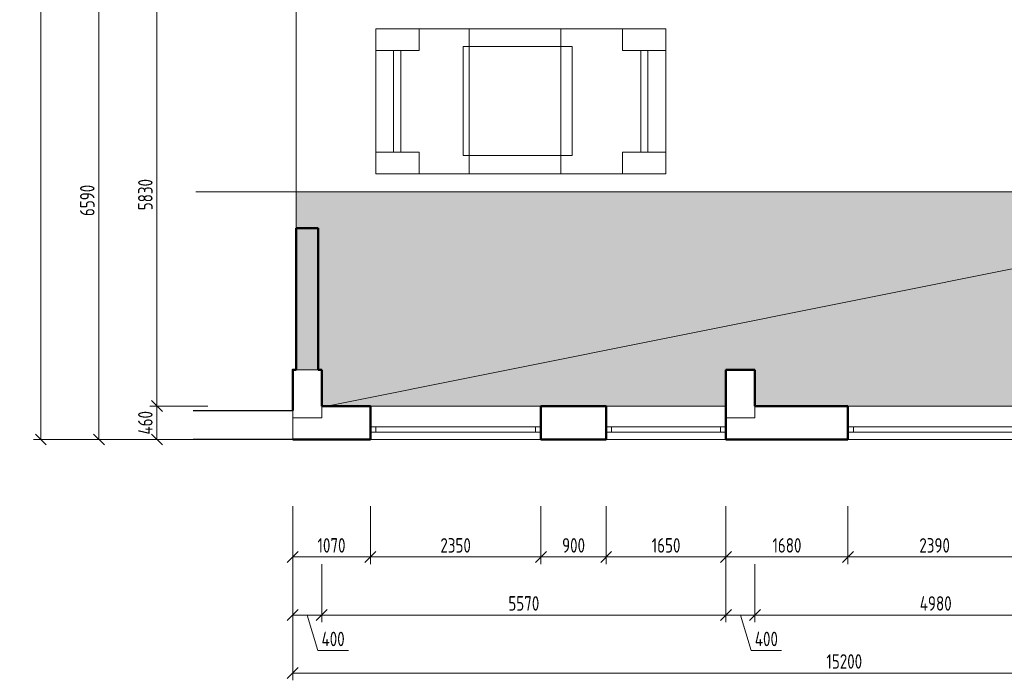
# Model space of a CAD drawing. Header units: millimetres. Extents: x 5450 to 824849, y -109713 to 33478.
# Tile 3 of 21: x 726674 to 740240, y -83835 to -74729. Entities that reach past the tile are written whole.
import ezdxf

# ---------------------------------------------------------------- set-up
doc = ezdxf.new("R2010")
doc.units = ezdxf.units.MM
doc.layers.get('Defpoints').update_dxf_attribs({"color": 8})
for name, color, linetype, lineweight, true_color in [('B_pohled', 7, 'Continuous', 18, 0xe07000), ('B_rozhraní', 7, 'Continuous', 13, 0xe07000), ('B_výplně otvorů', 7, 'Continuous', 18, 0xe07000), ('B_řez', 7, 'Continuous', 50, 0xe07000), ('B_šrafy', 7, 'Continuous', 5, 0xe07000)]:
    doc.layers.add(name, color=color, linetype=linetype, lineweight=lineweight, true_color=true_color)
for name, color, linetype, lineweight in [('S_kóty_100', 162, 'Continuous', 13), ('S_tenká', 120, 'Continuous', 18), ('S_tlustá', 220, 'Continuous', 25)]:
    doc.layers.add(name, color=color, linetype=linetype, lineweight=lineweight)
doc.styles.get("Standard").update_dxf_attribs({"font": 'isocpeur.ttf', "width": 0.75})
doc.dimstyles.new('M 1-100', dxfattribs={"dimscale": 100, "dimtxt": 2, "dimasz": 1.5, "dimexe": 1, "dimexo": 3, "dimgap": 0.6, "dimtad": 1, "dimdec": 0, "dimrnd": 5, "dimdsep": 46, "dimtxsty": 'Standard', "dimblk": 'OBLIQUE', "dimcen": 0.09, "dimclrd": 256, "dimclre": 256, "dimclrt": 256, "dimadec": 0, "dimazin": 0, "dimtfac": 1, "dimtdec": 0, "dimtmove": 1, "dimatfit": 3, "dimldrblk": 'OBLIQUE', "dimfxl": 0, "dimtolj": 1, "dimtzin": 0, "dimlwd": -1, "dimlwe": -1, "dimarcsym": 0})

# ---------------------------------------------------------------- blocks, each defined once
blk = doc.blocks.new('*U13')
at = {"color": 0}
for p, q in [((0, 75), (2350, 75)), ((0, 75), (0, 0)), ((0, 0), (2350, 0)), ((75, 75), (75, 0)), ((2275, 0), (2275, 75)), ((2350, 0), (2350, 75))]:
    blk.add_line(p, q, dxfattribs=at)
blk = doc.blocks.new('*U14')
at = {"color": 0}
for p, q in [((0, 75), (1650, 75)), ((0, 75), (0, 0)), ((0, 0), (1650, 0)), ((75, 75), (75, 0)), ((1575, 0), (1575, 75)), ((1650, 0), (1650, 75))]:
    blk.add_line(p, q, dxfattribs=at)
blk = doc.blocks.new('*U15')
at = {"color": 0}
for p, q in [((0, 75), (2390, 75)), ((0, 75), (0, 0)), ((0, 0), (2390, 0)), ((75, 75), (75, 0)), ((2315, 0), (2315, 75)), ((2390, 0), (2390, 75))]:
    blk.add_line(p, q, dxfattribs=at)
blk = doc.blocks.new('_Oblique')
at = {"color": 0, "linetype": 'ByBlock', "lineweight": -2}
blk.add_line((-0.5, -0.5), (0.5, 0.5), dxfattribs=at)
blk = doc.blocks.new('*D201')
at = {"layer": 'Defpoints', "color": 0, "lineweight": 18, "transparency": 16777216}
for p in [(738085, -80515), (740475, -80515), (738085, -82135)]:
    blk.add_point(p, dxfattribs=at)
at = {"layer": 'S_kóty_100', "transparency": 16777216}
for p, q in [((738085, -81435), (738085, -82235)), ((740475, -81435), (740475, -82235)), ((740475, -82135), (738085, -82135))]:
    blk.add_line(p, q, dxfattribs=at)
at = {"layer": 'S_kóty_100', "transparency": 16777216, "xscale": 150, "yscale": 150, "zscale": 150, "rotation": 180}
blk.add_blockref('_Oblique', (738085, -82135), dxfattribs=at)
at = {"layer": 'S_kóty_100', "transparency": 16777216, "xscale": 150, "yscale": 150, "zscale": 150}
blk.add_blockref('_Oblique', (740475, -82135), dxfattribs=at)
at = {"layer": 'S_kóty_100', "transparency": 16777216, "insert": (739280, -81975), "char_height": 200, "attachment_point": 5}
blk.add_mtext('\\A1;2390', dxfattribs=at)
blk = doc.blocks.new('*D38')
at = {"layer": 'Defpoints', "color": 0, "lineweight": 18, "transparency": 16777216}
for p in [(736405, -80515), (738085, -80515), (736405, -82135)]:
    blk.add_point(p, dxfattribs=at)
at = {"layer": 'S_kóty_100', "transparency": 16777216}
for p, q in [((736405, -81435), (736405, -82235)), ((738085, -81435), (738085, -82235)), ((738085, -82135), (736405, -82135))]:
    blk.add_line(p, q, dxfattribs=at)
at = {"layer": 'S_kóty_100', "transparency": 16777216, "xscale": 150, "yscale": 150, "zscale": 150, "rotation": 180}
blk.add_blockref('_Oblique', (736405, -82135), dxfattribs=at)
at = {"layer": 'S_kóty_100', "transparency": 16777216, "xscale": 150, "yscale": 150, "zscale": 150}
blk.add_blockref('_Oblique', (738085, -82135), dxfattribs=at)
at = {"layer": 'S_kóty_100', "transparency": 16777216, "insert": (737245, -81975), "char_height": 200, "attachment_point": 5}
blk.add_mtext('\\A1;1680', dxfattribs=at)
blk = doc.blocks.new('*D39')
at = {"layer": 'Defpoints', "color": 0, "lineweight": 18, "transparency": 16777216}
for p in [(734755, -80515), (736405, -80515), (734755, -82135)]:
    blk.add_point(p, dxfattribs=at)
at = {"layer": 'S_kóty_100', "transparency": 16777216}
for p, q in [((734755, -81435), (734755, -82235)), ((736405, -81435), (736405, -82235)), ((736405, -82135), (734755, -82135))]:
    blk.add_line(p, q, dxfattribs=at)
at = {"layer": 'S_kóty_100', "transparency": 16777216, "xscale": 150, "yscale": 150, "zscale": 150, "rotation": 180}
blk.add_blockref('_Oblique', (734755, -82135), dxfattribs=at)
at = {"layer": 'S_kóty_100', "transparency": 16777216, "xscale": 150, "yscale": 150, "zscale": 150}
blk.add_blockref('_Oblique', (736405, -82135), dxfattribs=at)
at = {"layer": 'S_kóty_100', "transparency": 16777216, "insert": (735580, -81975), "char_height": 200, "attachment_point": 5}
blk.add_mtext('\\A1;1650', dxfattribs=at)
blk = doc.blocks.new('*D40')
at = {"layer": 'Defpoints', "color": 0, "lineweight": 18, "transparency": 16777216}
for p in [(733855, -80515), (734755, -80515), (733855, -82135)]:
    blk.add_point(p, dxfattribs=at)
at = {"layer": 'S_kóty_100', "transparency": 16777216}
for p, q in [((733855, -81435), (733855, -82235)), ((734755, -81435), (734755, -82235)), ((734755, -82135), (733855, -82135))]:
    blk.add_line(p, q, dxfattribs=at)
at = {"layer": 'S_kóty_100', "transparency": 16777216, "xscale": 150, "yscale": 150, "zscale": 150, "rotation": 180}
blk.add_blockref('_Oblique', (733855, -82135), dxfattribs=at)
at = {"layer": 'S_kóty_100', "transparency": 16777216, "xscale": 150, "yscale": 150, "zscale": 150}
blk.add_blockref('_Oblique', (734755, -82135), dxfattribs=at)
at = {"layer": 'S_kóty_100', "transparency": 16777216, "insert": (734305, -81975), "char_height": 200, "attachment_point": 5}
blk.add_mtext('\\A1;900', dxfattribs=at)
blk = doc.blocks.new('*D202')
at = {"layer": 'Defpoints', "color": 0, "lineweight": 18, "transparency": 16777216}
for p in [(731505, -80515), (733855, -80515), (731505, -82135)]:
    blk.add_point(p, dxfattribs=at)
at = {"layer": 'S_kóty_100', "transparency": 16777216}
for p, q in [((731505, -81435), (731505, -82235)), ((733855, -81435), (733855, -82235)), ((733855, -82135), (731505, -82135))]:
    blk.add_line(p, q, dxfattribs=at)
at = {"layer": 'S_kóty_100', "transparency": 16777216, "xscale": 150, "yscale": 150, "zscale": 150, "rotation": 180}
blk.add_blockref('_Oblique', (731505, -82135), dxfattribs=at)
at = {"layer": 'S_kóty_100', "transparency": 16777216, "xscale": 150, "yscale": 150, "zscale": 150}
blk.add_blockref('_Oblique', (733855, -82135), dxfattribs=at)
at = {"layer": 'S_kóty_100', "transparency": 16777216, "insert": (732680, -81975), "char_height": 200, "attachment_point": 5}
blk.add_mtext('\\A1;2350', dxfattribs=at)
blk = doc.blocks.new('*D203')
at = {"layer": 'Defpoints', "color": 0, "lineweight": 18, "transparency": 16777216}
for p in [(730435, -80515), (731505, -80515), (730435, -82135)]:
    blk.add_point(p, dxfattribs=at)
at = {"layer": 'S_kóty_100', "transparency": 16777216}
for p, q in [((730435, -81435), (730435, -82235)), ((731505, -81435), (731505, -82235)), ((731505, -82135), (730435, -82135))]:
    blk.add_line(p, q, dxfattribs=at)
at = {"layer": 'S_kóty_100', "transparency": 16777216, "xscale": 150, "yscale": 150, "zscale": 150, "rotation": 180}
blk.add_blockref('_Oblique', (730435, -82135), dxfattribs=at)
at = {"layer": 'S_kóty_100', "transparency": 16777216, "xscale": 150, "yscale": 150, "zscale": 150}
blk.add_blockref('_Oblique', (731505, -82135), dxfattribs=at)
at = {"layer": 'S_kóty_100', "transparency": 16777216, "insert": (730970, -81975), "char_height": 200, "attachment_point": 5}
blk.add_mtext('\\A1;1070', dxfattribs=at)
blk = doc.blocks.new('*D204')
at = {"layer": 'Defpoints', "color": 0, "lineweight": 18, "transparency": 16777216}
for p in [(730835, -80055), (730435, -80515), (730435, -82935)]:
    blk.add_point(p, dxfattribs=at)
at = {"layer": 'S_kóty_100', "transparency": 16777216}
for p, q in [((730435, -82235), (730435, -83035)), ((730835, -82235), (730835, -83035)), ((730835, -82935), (730435, -82935)), ((730635, -82935), (730782, -83425)), ((730782, -83425), (731202, -83425))]:
    blk.add_line(p, q, dxfattribs=at)
at = {"layer": 'S_kóty_100', "transparency": 16777216, "xscale": 150, "yscale": 150, "zscale": 150, "rotation": 180}
blk.add_blockref('_Oblique', (730435, -82935), dxfattribs=at)
at = {"layer": 'S_kóty_100', "transparency": 16777216, "xscale": 150, "yscale": 150, "zscale": 150}
blk.add_blockref('_Oblique', (730835, -82935), dxfattribs=at)
at = {"layer": 'S_kóty_100', "transparency": 16777216, "insert": (730992, -83265), "char_height": 200, "attachment_point": 5}
blk.add_mtext('\\A1;400', dxfattribs=at)
blk = doc.blocks.new('*D206')
at = {"layer": 'Defpoints', "color": 0, "lineweight": 18, "transparency": 16777216}
for p in [(730435, -80515), (745635, -80515), (730435, -83735)]:
    blk.add_point(p, dxfattribs=at)
at = {"layer": 'S_kóty_100', "transparency": 16777216}
for p, q in [((730435, -83035), (730435, -83835)), ((745635, -83035), (745635, -83835)), ((745635, -83735), (730435, -83735))]:
    blk.add_line(p, q, dxfattribs=at)
at = {"layer": 'S_kóty_100', "transparency": 16777216, "xscale": 150, "yscale": 150, "zscale": 150, "rotation": 180}
blk.add_blockref('_Oblique', (730435, -83735), dxfattribs=at)
at = {"layer": 'S_kóty_100', "transparency": 16777216, "xscale": 150, "yscale": 150, "zscale": 150}
blk.add_blockref('_Oblique', (745635, -83735), dxfattribs=at)
at = {"layer": 'S_kóty_100', "transparency": 16777216, "insert": (738035, -83575), "char_height": 200, "attachment_point": 5}
blk.add_mtext('\\A1;15200', dxfattribs=at)
blk = doc.blocks.new('*D207')
at = {"layer": 'Defpoints', "color": 0, "lineweight": 18, "transparency": 16777216}
for p in [(728565, -80055), (730835, -80055), (730435, -80515)]:
    blk.add_point(p, dxfattribs=at)
at = {"layer": 'S_kóty_100', "transparency": 16777216}
for p, q in [((729265, -80055), (728465, -80055)), ((728565, -80515), (728565, -80055)), ((729265, -80515), (728465, -80515))]:
    blk.add_line(p, q, dxfattribs=at)
at = {"layer": 'S_kóty_100', "transparency": 16777216, "xscale": 150, "yscale": 150, "zscale": 150}
for p, rotation in [((728565, -80055), 90), ((728565, -80515), 270)]:
    blk.add_blockref('_Oblique', p, dxfattribs=dict(at, rotation=rotation))
at = {"layer": 'S_kóty_100', "transparency": 16777216, "insert": (728405, -80285), "char_height": 200, "attachment_point": 5, "rotation": 90}
blk.add_mtext('\\A1;460', dxfattribs=at)
blk = doc.blocks.new('*D44')
at = {"layer": 'Defpoints', "color": 0, "lineweight": 18, "transparency": 16777216}
for p in [(728565, -74225), (730785, -74225), (730835, -80055)]:
    blk.add_point(p, dxfattribs=at)
at = {"layer": 'S_kóty_100', "transparency": 16777216}
for p, q in [((729265, -74225), (728465, -74225)), ((728565, -80055), (728565, -74225)), ((729265, -80055), (728465, -80055))]:
    blk.add_line(p, q, dxfattribs=at)
at = {"layer": 'S_kóty_100', "transparency": 16777216, "xscale": 150, "yscale": 150, "zscale": 150}
for p, rotation in [((728565, -74225), 90), ((728565, -80055), 270)]:
    blk.add_blockref('_Oblique', p, dxfattribs=dict(at, rotation=rotation))
at = {"layer": 'S_kóty_100', "transparency": 16777216, "insert": (728405, -77140), "char_height": 200, "attachment_point": 5, "rotation": 90}
blk.add_mtext('\\A1;5830', dxfattribs=at)
blk = doc.blocks.new('*D214')
at = {"layer": 'Defpoints', "color": 0, "lineweight": 18, "transparency": 16777216}
for p in [(727765, -73925), (730485, -73925), (730435, -80515)]:
    blk.add_point(p, dxfattribs=at)
at = {"layer": 'S_kóty_100', "transparency": 16777216}
for p, q in [((728465, -73925), (727665, -73925)), ((727765, -80515), (727765, -73925)), ((728465, -80515), (727665, -80515))]:
    blk.add_line(p, q, dxfattribs=at)
at = {"layer": 'S_kóty_100', "transparency": 16777216, "xscale": 150, "yscale": 150, "zscale": 150}
for p, rotation in [((727765, -73925), 90), ((727765, -80515), 270)]:
    blk.add_blockref('_Oblique', p, dxfattribs=dict(at, rotation=rotation))
at = {"layer": 'S_kóty_100', "transparency": 16777216, "insert": (727605, -77220), "char_height": 200, "attachment_point": 5, "rotation": 90}
blk.add_mtext('\\A1;6590', dxfattribs=at)
blk = doc.blocks.new('*D217')
at = {"layer": 'Defpoints', "color": 0, "lineweight": 18, "transparency": 16777216}
for p in [(726965, -67715), (739485, -67715), (730435, -80515)]:
    blk.add_point(p, dxfattribs=at)
at = {"layer": 'S_kóty_100', "transparency": 16777216}
for p, q in [((727665, -67715), (726865, -67715)), ((726965, -80515), (726965, -67715)), ((727665, -80515), (726865, -80515))]:
    blk.add_line(p, q, dxfattribs=at)
at = {"layer": 'S_kóty_100', "transparency": 16777216, "xscale": 150, "yscale": 150, "zscale": 150}
for p, rotation in [((726965, -67715), 90), ((726965, -80515), 270)]:
    blk.add_blockref('_Oblique', p, dxfattribs=dict(at, rotation=rotation))
at = {"layer": 'S_kóty_100', "transparency": 16777216, "insert": (726805, -74115), "char_height": 200, "attachment_point": 5, "rotation": 90}
blk.add_mtext('\\A1;12800', dxfattribs=at)
blk = doc.blocks.new('*D66')
at = {"layer": 'Defpoints', "color": 0, "lineweight": 18, "transparency": 16777216}
for p in [(741785, -79395), (736805, -79555), (736805, -82935)]:
    blk.add_point(p, dxfattribs=at)
at = {"layer": 'S_kóty_100', "transparency": 16777216}
for p, q in [((736805, -82235), (736805, -83035)), ((741785, -82235), (741785, -83035)), ((741785, -82935), (736805, -82935))]:
    blk.add_line(p, q, dxfattribs=at)
at = {"layer": 'S_kóty_100', "transparency": 16777216, "xscale": 150, "yscale": 150, "zscale": 150, "rotation": 180}
blk.add_blockref('_Oblique', (736805, -82935), dxfattribs=at)
at = {"layer": 'S_kóty_100', "transparency": 16777216, "xscale": 150, "yscale": 150, "zscale": 150}
blk.add_blockref('_Oblique', (741785, -82935), dxfattribs=at)
at = {"layer": 'S_kóty_100', "transparency": 16777216, "insert": (739295, -82775), "char_height": 200, "attachment_point": 5}
blk.add_mtext('\\A1;4980', dxfattribs=at)
blk = doc.blocks.new('*D67')
at = {"layer": 'Defpoints', "color": 0, "lineweight": 18, "transparency": 16777216}
for p in [(736405, -79555), (736805, -79555), (736405, -82935)]:
    blk.add_point(p, dxfattribs=at)
at = {"layer": 'S_kóty_100', "transparency": 16777216}
for p, q in [((736405, -82235), (736405, -83035)), ((736805, -82235), (736805, -83035)), ((736805, -82935), (736405, -82935)), ((736605, -82935), (736752, -83425)), ((736752, -83425), (737172, -83425))]:
    blk.add_line(p, q, dxfattribs=at)
at = {"layer": 'S_kóty_100', "transparency": 16777216, "xscale": 150, "yscale": 150, "zscale": 150, "rotation": 180}
blk.add_blockref('_Oblique', (736405, -82935), dxfattribs=at)
at = {"layer": 'S_kóty_100', "transparency": 16777216, "xscale": 150, "yscale": 150, "zscale": 150}
blk.add_blockref('_Oblique', (736805, -82935), dxfattribs=at)
at = {"layer": 'S_kóty_100', "transparency": 16777216, "insert": (736962, -83265), "char_height": 200, "attachment_point": 5}
blk.add_mtext('\\A1;400', dxfattribs=at)
blk = doc.blocks.new('*D68')
at = {"layer": 'Defpoints', "color": 0, "lineweight": 18, "transparency": 16777216}
for p in [(736405, -79555), (730835, -80055), (730835, -82935)]:
    blk.add_point(p, dxfattribs=at)
at = {"layer": 'S_kóty_100', "transparency": 16777216}
for p, q in [((730835, -82235), (730835, -83035)), ((736405, -82235), (736405, -83035)), ((736405, -82935), (730835, -82935))]:
    blk.add_line(p, q, dxfattribs=at)
at = {"layer": 'S_kóty_100', "transparency": 16777216, "xscale": 150, "yscale": 150, "zscale": 150, "rotation": 180}
blk.add_blockref('_Oblique', (730835, -82935), dxfattribs=at)
at = {"layer": 'S_kóty_100', "transparency": 16777216, "xscale": 150, "yscale": 150, "zscale": 150}
blk.add_blockref('_Oblique', (736405, -82935), dxfattribs=at)
at = {"layer": 'S_kóty_100', "transparency": 16777216, "insert": (733620, -82775), "char_height": 200, "attachment_point": 5}
blk.add_mtext('\\A1;5570', dxfattribs=at)

msp = doc.modelspace()

# ---------------------------------------------------------------- hatches: boundary and pattern name
at = {"layer": 'B_šrafy'}
h = msp.add_hatch(dxfattribs=at)
h.set_pattern_fill('AR-SAND', color=256, scale=50, angle=180)
h.set_pattern_definition([(217.5, (860832.55, -50628.33), (3.14967, -96.34119), [0, -76, 0, -85, 0, -81.25]), (187.5, (860832.55, -50628.33), (-88.48884, -141.1073), [0, -41, 0, -68.5, 0, -26.25]), (147.5, (860894.05, -50628.33), (-155.707093, -0.282953), [0, -25, 0, -90, 0, -117.5]), (137.5, (860894.05, -50628.33), (-150.30633, -43.88378), [0, -12.5, 0, -59, 0, -67.5])])
h.paths.add_polyline_path([(745026.5, -70135), (745635, -70135), (745635, -70035), (745064.5, -70035)], flags=17)
h.paths.add_polyline_path([(730485, -79555), (730785, -79555), (730785, -77603.6), (730485, -77603.6)])
h.paths.add_polyline_path([(730485, -74225), (733615, -74225), (733615, -74125), (733615, -73925), (733315, -73925), (733315, -72455), (733215, -72455), (733015, -72455), (733015, -73925), (730485, -73925)])
h.paths.add_polyline_path([(734515, -74225), (738335, -74225), (738335, -74125), (738335, -73925), (737915, -73925), (737915, -71305), (738115, -71305), (738115, -71005), (737135, -71005), (737135, -71305), (737815, -71305), (737815, -73925), (734515, -73925)])
h.paths.add_polyline_path([(733015, -71455), (733315, -71455), (733315, -71305), (735665, -71305), (735665, -71005), (733015, -71005)])
h.paths.add_polyline_path([(739115, -71305), (739485, -71305), (739485, -71955), (739785, -71955), (739785, -70015), (739485, -70015), (739485, -71005), (739115, -71005)])
h.paths.add_polyline_path([(742785, -74165), (743285, -74165), (743285, -73765), (743145, -73765), (742785, -73765), (742785, -73925)], flags=17)
h.paths.add_polyline_path([(742105, -68215), (742965, -68215), (742965, -67715), (742105, -67715)], flags=17)
h.paths.add_polyline_path([(742965, -68215), (743145, -68215), (743285, -68215), (743285, -67715), (742965, -67715)], flags=17)
h.paths.add_polyline_path([(741785, -68015), (741785, -68215), (742105, -68215), (742105, -67715), (741785, -67715)], flags=17)
h.paths.add_polyline_path([(739485, -68815), (739785, -68815), (739785, -68015), (741785, -68015), (741785, -67715), (739485, -67715)], flags=17)
h.paths.add_polyline_path([(745935, -71135), (745635, -71135), (745635, -74225), (745935, -74225)], flags=17)
h.paths.add_polyline_path([(745635, -70235), (745935, -70235), (745935, -68235), (743585, -68235), (743585, -67715), (743285, -67715), (743285, -68215), (743145, -68215), (743145, -73765), (743285, -73765), (743285, -74165), (742785, -74165), (742785, -73925), (739785, -73925), (739785, -72855), (739685, -72855), (739485, -72855), (739485, -73925), (739335, -73925), (739335, -74225), (745634, -74231.2), (745634, -73931.2), (743585, -73925), (743585, -68535), (745635, -68535)])
h.paths.add_polyline_path([(744735, -70035), (744735, -70135), (745026.5, -70135), (745064.5, -70035)])
h.paths.add_polyline_path([(743835, -70135), (743835, -70035), (743585, -70035), (743585, -70135)])
h.paths.add_polyline_path([(743145, -78339.5), (745935, -78339.5), (745935, -77603.6), (745635, -77603.6), (745635, -78335), (743585, -78335), (743585, -77603.6), (743145, -77603.6)])
h.paths.add_polyline_path([(741740, -80215), (741785, -80215), (741785, -80055), (741740, -80055)])
h = msp.add_hatch(dxfattribs=at)
h.set_pattern_fill('AR-SAND', color=256, scale=100, angle=180)
h.set_pattern_definition([(217.5, (0, 0), (6.299336, -192.682377), [0, -152, 0, -170, 0, -162.5]), (187.5, (0, 0), (-176.97767, -282.21461), [0, -82, 0, -137, 0, -52.5]), (147.5, (123, -2e-14), (-311.414186, -0.565905), [0, -50, 0, -180, 0, -235]), (137.5, (123, -2e-14), (-300.61266, -87.76756), [0, -25, 0, -118, 0, -135])])
h.paths.add_polyline_path([(743585, -78335), (745635, -78335), (745635, -77603.6), (745935, -77603.6), (745935, -77103.6), (730485, -77103.6), (730485, -77603.6), (730785, -77603.6), (730785, -79555), (730835, -79555), (730835, -80055), (730917, -80055), (743145, -77603.6), (743585, -77603.6)])
h.paths.add_polyline_path([(730917, -80055), (731505, -80055), (733855, -80055), (734755, -80055), (736405, -80055), (736405, -79555), (736805, -79555), (736805, -80055), (738085, -80055), (740475, -80055), (740840, -80055), (740890, -80055), (740890, -79415, -0.356394), (741673.9, -80055), (741740, -80055), (741785, -80055), (741785, -79395), (743145, -79395), (743145, -77603.6)])
h.paths.add_polyline_path([(740890, -80055), (741290, -80055), (741290, -79522.2, 0.1316525), (740890, -79415)], flags=17)
h.paths.add_polyline_path([(741290, -80055), (741673.9, -80055, 0.2146692), (741290, -79522.2)], flags=17)
h.paths.add_polyline_path([(740560.3, -72607.5, -0.0624316), (740585, -72805), (740444.1, -72805), (739785, -73925), (742785, -73925), (742785, -73765), (743145, -73765), (743145, -68215)])
h.paths.add_polyline_path([(739785, -71955), (739785, -72005, -0.3429142), (740560.3, -72607.5), (743145, -68215), (741785, -68215), (741785, -68015), (739785, -68015), (739785, -68815), (739785, -70015)])
h.paths.add_polyline_path([(739785, -73925), (740444.1, -72805), (739785, -72805), (739785, -72855)], flags=17)
h.paths.add_polyline_path([(740444.1, -72805), (740585, -72805, 0.0624316), (740560.3, -72607.5)], flags=17)
h.paths.add_polyline_path([(739785, -72805), (740444.1, -72805), (740560.3, -72607.5, 0.0686566), (740477.8, -72405), (739785, -72405)], flags=17)
h.paths.add_polyline_path([(739785, -72405), (740477.8, -72405, 0.2679492), (739785, -72005)], flags=17)
h.paths.add_polyline_path([(737915, -73925), (738335, -73925), (738335, -74125), (738385, -74125, -0.4142136), (739285, -73225), (739285, -74125), (739335, -74125), (739335, -73925), (739485, -73925), (739485, -72855), (739685, -72855), (739685, -72805), (739685, -72005), (739685, -71955), (739485, -71955), (739485, -71305)], flags=17)
h.paths.add_polyline_path([(737915, -73925), (739485, -71305), (739115, -71305), (739115, -71105), (739065, -71105), (738165, -71105), (738115, -71105), (738115, -71305), (737915, -71305)], flags=17)
h.paths.add_polyline_path([(734115.8, -73464.1, -0.2479506), (734465, -74125), (734515, -74125), (734515, -73925), (737815, -73925), (737815, -71305)], flags=17)
h.paths.add_polyline_path([(733315, -72405), (733315, -72455), (733315, -73925), (733326.2, -73925), (733665, -73727.2), (733665, -73325, -0.1507775), (734115.8, -73464.1), (737815, -71305), (737135, -71305), (735665, -71305), (733315, -71305), (733315, -71455), (733315, -71505)], flags=17)
h.paths.add_polyline_path([(745935, -74225), (739285, -74225), (738385, -74225), (738335, -74225), (734515, -74225), (734465, -74225), (733665, -74225), (733615, -74225), (730485, -74225), (730485, -74603.6), (745935, -74603.6)])
h.paths.add_polyline_path([(743585, -70035), (745094.6, -70035), (745635, -68535), (743585, -68535)])
h.paths.add_polyline_path([(745058.6, -70135), (743585, -70135), (743585, -74225)])
h.paths.add_polyline_path([(745635, -70135), (745058.6, -70135), (743693.1, -73925), (745635, -73925)])
h.paths.add_polyline_path([(745094.6, -70035), (745635, -70035), (745635, -68535)])

# ---------------------------------------------------------------- linework, layer by layer
at = {"layer": 'B_pohled'}
for points in [[(730485, -77603.6), (730485, -77103.6)], [(743145, -77603.6), (730835, -80071.4)]]:
    msp.add_lwpolyline(points, dxfattribs=at)
at = {"layer": 'B_rozhraní', "color": 7}
msp.add_lwpolyline([(730785, -79555), (730485, -79555)], dxfattribs=at)
at = {"layer": 'B_rozhraní', "color": 7, "ltscale": 2}
for points in [[(730835, -80055), (730835, -80215), (730435, -80215)], [(736805, -80055), (736805, -80215), (736405, -80215)]]:
    msp.add_lwpolyline(points, dxfattribs=at)
at = {"layer": 'B_výplně otvorů', "color": 7}
for p, q in [((731505, -80055), (733855, -80055)), ((736405, -80055), (734755, -80055)), ((738085, -80055), (740475, -80055)), ((733855, -80515), (731505, -80515)), ((734755, -80515), (736405, -80515)), ((738085, -80515), (740475, -80515))]:
    msp.add_line(p, q, dxfattribs=at)
at = {"layer": 'B_řez'}
for p, q in [((730485, -79555), (730485, -77603.6)), ((730785, -77603.6), (730485, -77603.6)), ((730785, -77603.6), (730785, -79555))]:
    msp.add_line(p, q, dxfattribs=at)
at = {"layer": 'B_řez', "color": 7}
for p, q in [((730785, -79555), (730835, -79555)), ((730835, -79555), (730835, -80055)), ((736405, -80515), (736405, -79555)), ((736405, -79555), (736805, -79555)), ((736805, -79555), (736805, -80055)), ((730835, -80055), (731505, -80055)), ((731505, -80055), (731505, -80515)), ((734755, -80055), (733855, -80055)), ((733855, -80055), (733855, -80515)), ((734755, -80515), (734755, -80055)), ((736805, -80055), (738085, -80055)), ((738085, -80055), (738085, -80515)), ((731505, -80515), (730435, -80515)), ((733855, -80515), (734755, -80515)), ((738085, -80515), (736405, -80515))]:
    msp.add_line(p, q, dxfattribs=at)
msp.add_lwpolyline([(730435, -80115), (730435, -79555), (730485, -79555)], dxfattribs=at)
at = {"layer": 'Defpoints', "color": 3, "linetype": 'Continuous', "lineweight": 18, "ltscale": 0.5}
msp.add_lwpolyline([(745935, -78335), (745935, -68235), (743585, -68235), (743585, -67715), (739485, -67715), (739485, -71005), (733015, -71005), (733015, -73925), (730485, -73925), (730485, -79555), (730835, -79555), (730835, -80055), (736405, -80055), (736405, -79555), (736805, -79555), (736805, -80055), (741785, -80055), (741785, -79395), (743145, -79395.4), (743145, -78335)], close=True, dxfattribs=at)
at = {"layer": 'S_tenká', "ltscale": 2}
msp.add_line((748148.3, -77103.6), (729099, -77103.6), dxfattribs=at)
for points in [[(735578.6, -76853.6), (735578.6, -74853.6), (731578.6, -74853.6), (731578.6, -76853.6)], [(731578.6, -75152.8), (731578.6, -74853.6), (732177.1, -74853.6), (732177.1, -75152.8)], [(732865.6, -76853.6), (732865.6, -74853.6), (734129.1, -74853.6), (734129.1, -76853.6)], [(734980, -75152.8), (734980, -74853.6), (735578.6, -74853.6), (735578.6, -75152.8)], [(731826.2, -76554.3), (731826.2, -75152.8), (731924.2, -75152.8), (731924.2, -76554.3)], [(732784.2, -76599.5), (734284.2, -76599.5), (734284.2, -75099.5), (732784.2, -75099.5)], [(735231.9, -76554.3), (735231.9, -75152.8), (735329.9, -75152.8), (735329.9, -76554.3)], [(731578.6, -76853.6), (731578.6, -76554.3), (732177.1, -76554.3), (732177.1, -76853.6)], [(734980, -76853.6), (734980, -76554.3), (735578.6, -76554.3), (735578.6, -76853.6)]]:
    msp.add_lwpolyline(points, close=True, dxfattribs=at)
at = {"layer": 'S_tenká', "color": 7}
msp.add_lwpolyline([(730435, -80515), (730435, -80115)], dxfattribs=at)
at = {"layer": 'S_tlustá', "ltscale": 2}
for p, q in [((729062.9, -80115), (730435, -80115)), ((730435, -80515), (729062.9, -80515))]:
    msp.add_line(p, q, dxfattribs=at)

# ---------------------------------------------------------------- block references
at = {"layer": 'B_výplně otvorů', "xscale": -1}
for name, p in [('*U13', (733855, -80415)), ('*U14', (736405, -80415)), ('*U15', (740475, -80415))]:
    msp.add_blockref(name, p, dxfattribs=at)

# ---------------------------------------------------------------- dimensions: what is measured, and where the dimension line sits
at = {"layer": 'S_kóty_100'}
for base, p1, p2, angle, picture, middle in [((726965, -67715), (730435, -80515), (739485, -67715), 270, '*D217', (726805, -74115)), ((727765, -73925), (730435, -80515), (730485, -73925), 270, '*D214', (727605, -77220)), ((728565, -74225), (730835, -80055), (730785, -74225), 270, '*D44', (728405, -77140)), ((736805, -82935), (741785, -79395), (736805, -79555), 180, '*D66', (739295, -82775)), ((730835, -82935), (736405, -79555), (730835, -80055), 180, '*D68', (733620, -82775)), ((736405, -82935), (736805, -79555), (736405, -79555), 180, '*D67', (736812, -83265)), ((728565, -80055), (730435, -80515), (730835, -80055), 270, '*D207', (728405, -80285)), ((730435, -82935), (730835, -80055), (730435, -80515), 180, '*D204', (730842, -83265)), ((730435, -83735), (745635, -80515), (730435, -80515), 180, '*D206', (738035, -83575))]:
    dim = msp.add_linear_dim(base=base, p1=p1, p2=p2, angle=angle, dimstyle='M 1-100', dxfattribs=at)
    dim.commit()
    dim.dimension.update_dxf_attribs({"geometry": picture, "text_midpoint": middle})
at = {"layer": 'S_kóty_100', "color": 7}
for base, p1, p2, picture, middle in [((730435, -82135), (731505, -80515), (730435, -80515), '*D203', (730970, -81975)), ((731505, -82135), (733855, -80515), (731505, -80515), '*D202', (732680, -81975)), ((733855, -82135), (734755, -80515), (733855, -80515), '*D40', (734305, -81975)), ((734755, -82135), (736405, -80515), (734755, -80515), '*D39', (735580, -81975)), ((736405, -82135), (738085, -80515), (736405, -80515), '*D38', (737245, -81975)), ((738085, -82135), (740475, -80515), (738085, -80515), '*D201', (739280, -81975))]:
    dim = msp.add_linear_dim(base=base, p1=p1, p2=p2, angle=180, dimstyle='M 1-100', dxfattribs=at)
    dim.commit()
    dim.dimension.update_dxf_attribs({"geometry": picture, "text_midpoint": middle})

doc.saveas('drawing.dxf')
